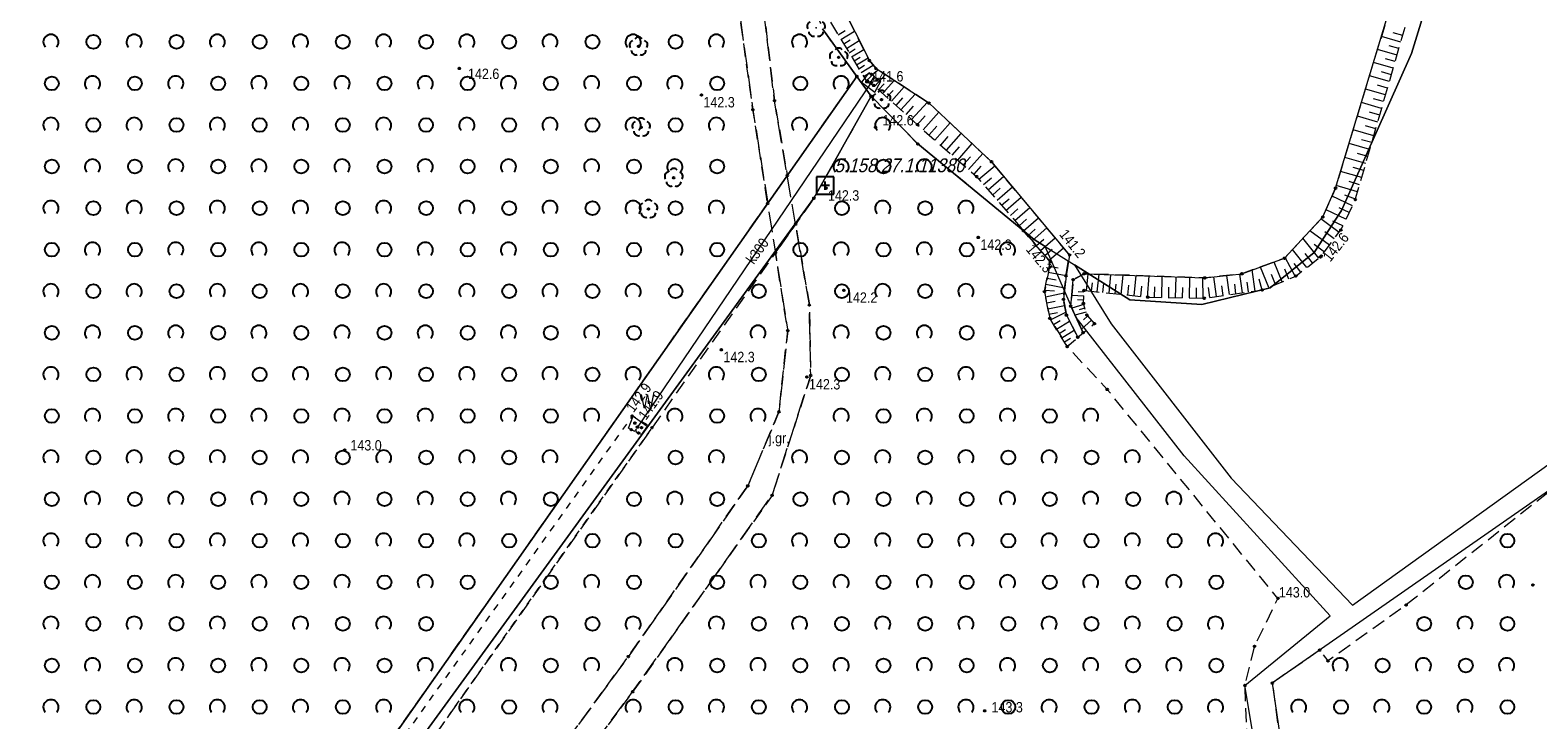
# Model space of a CAD drawing. Header units: metres. Extents: x 5548743 to 5556416, y 5707500 to 5714000.
# Tile 168 of 244: x 5554143 to 5554307, y 5710419 to 5710494. Entities that reach past the tile are written whole.
import ezdxf
from ezdxf.enums import TextEntityAlignment as Align

# ---------------------------------------------------------------- set-up
doc = ezdxf.new("R2010")
doc.units = ezdxf.units.M
for name, pattern in [('0.75_0.75', [1.5, 0.75, -0.75]), ('1.5_0.75', [2.25, 1.5, -0.75]), ('2.25_0.75', [3, 2.25, -0.75])]:
    doc.linetypes.add(name, pattern=pattern)
doc.layers.get('0').update_dxf_attribs({"color": 2, "lineweight": 5})
doc.styles.get("Standard").update_dxf_attribs({"font": 'Working1250', "width": 0.75})
doc.linetypes.add('otdn_1000', pattern='A,7,0,[21,ksztalty.shx,S=0.7,R=0,X=0,Y=0]', length=7)

# ---------------------------------------------------------------- blocks, each defined once
blk = doc.blocks.new('PW01')
at = {"linetype": 'Continuous', "lineweight": 13}
h = blk.add_hatch(color=0, dxfattribs=at)
edge = h.paths.add_edge_path()
edge.add_arc((0, 0), 0.18, 0, 360)
blk = doc.blocks.new('OP021')
at = {"linetype": 'Continuous', "lineweight": 13}
h = blk.add_hatch(color=0, dxfattribs=at)
edge = h.paths.add_edge_path()
edge.add_arc((0, 0), 0.1, 0, 360)
at = {"color": 0, "linetype": 'Continuous', "lineweight": -3}
for centre, start, end in [((-0.476, 0.154), 110.388, 213.756), ((0, 0.5), 38.316, 141.684), ((0.476, 0.154), 326.244, 69.612), ((-0.294, -0.404), 182.272, 285.64), ((0.294, -0.404), 254.36, 357.728), ((0.294, -0.404), 254.36, 357.728)]:
    blk.add_arc(centre, 0.5, start, end, dxfattribs=at)
blk = doc.blocks.new('OTZK1')
at = {"color": 0, "linetype": 'Continuous'}
blk.add_circle((0, 0), 0.75, dxfattribs=at)
blk = doc.blocks.new('OTZK2')
at = {"color": 0, "linetype": 'Continuous'}
blk.add_arc((0, 0), 0.825, 318.85, 221.162, dxfattribs=at)
blk = doc.blocks.new('PIKIETAW1891')
at = {"color": 0}
blk.add_circle((0, 0), 0.09, dxfattribs=at)
blk = doc.blocks.new('OSSP')
at = {"color": 0}
for p, q in [((-0.939, 0.938), (-0.939, -0.938)), ((-0.939, 0.938), (-0.939, -0.938)), ((0.936, 0.938), (-0.939, 0.938)), ((0.936, 0.938), (-0.939, 0.938)), ((0.45, 0), (-0.45, 0)), ((0.45, 0), (-0.45, 0)), ((0, -0.45), (0, 0.45)), ((0, -0.45), (0, 0.45)), ((0.936, -0.938), (0.936, 0.938)), ((0.936, -0.938), (0.936, 0.938)), ((-0.939, -0.938), (0.936, -0.938)), ((-0.939, -0.938), (0.936, -0.938))]:
    blk.add_line(p, q, dxfattribs=at)

msp = doc.modelspace()

# ---------------------------------------------------------------- linework, layer by layer
at = {"layer": '000 Inne (niezydentyfikowane)', "color": 7, "linetype": 'CONTINUOUS', "lineweight": 18, "flags": 128}
for points in [[(5554230.9, 5710493.53), (5554231.65, 5710493.99)], [(5554231.21, 5710493.02), (5554232.67, 5710493.92)], [(5554231.51, 5710492.53), (5554232.22, 5710492.96)], [(5554231.8, 5710492.05), (5554233.19, 5710492.9)], [(5554291.79, 5710492.73), (5554289.68, 5710493.34)], [(5554291.99, 5710493.44), (5554290.94, 5710493.74)], [(5554232.09, 5710491.58), (5554232.76, 5710492)], [(5554232.36, 5710491.13), (5554233.67, 5710491.93)], [(5554232.63, 5710490.69), (5554233.27, 5710491.08)], [(5554232.89, 5710490.26), (5554234.14, 5710491.02)], [(5554291.38, 5710491.32), (5554289.25, 5710491.93)], [(5554291.58, 5710492.03), (5554290.52, 5710492.33)], [(5554233.15, 5710489.84), (5554233.77, 5710490.22)], [(5554233.4, 5710489.43), (5554234.7, 5710490.22)], [(5554233.66, 5710489), (5554234.35, 5710489.42)], [(5554233.94, 5710488.55), (5554235.22, 5710489.71)], [(5554290.97, 5710489.89), (5554288.83, 5710490.51)], [(5554290.76, 5710489.18), (5554289.68, 5710489.49)], [(5554291.17, 5710490.61), (5554290.11, 5710490.91)], [(5554234.38, 5710488.23), (5554234.8, 5710488.97)], [(5554234.86, 5710487.94), (5554236, 5710489.2)], [(5554235.28, 5710487.56), (5554235.88, 5710488.22)], [(5554235.72, 5710487.17), (5554236.98, 5710488.56)], [(5554236.66, 5710486.32), (5554238.05, 5710487.87)], [(5554290.55, 5710488.46), (5554288.39, 5710489.08)], [(5554290.34, 5710487.73), (5554289.26, 5710488.05)], [(5554236.18, 5710486.75), (5554236.84, 5710487.49)], [(5554237.17, 5710485.86), (5554237.9, 5710486.68)], [(5554237.7, 5710485.38), (5554239.24, 5710487.09)], [(5554238.85, 5710484.34), (5554240.56, 5710486.24)], [(5554289.71, 5710485.55), (5554287.52, 5710486.18)], [(5554290.13, 5710487.01), (5554287.96, 5710487.63)], [(5554289.92, 5710486.28), (5554288.83, 5710486.59)], [(5554238.26, 5710484.88), (5554239.07, 5710485.78)], [(5554239.47, 5710483.78), (5554240.33, 5710484.74)], [(5554240.12, 5710483.22), (5554241.79, 5710485.14)], [(5554289.29, 5710484.07), (5554287.08, 5710484.71)], [(5554289.5, 5710484.81), (5554288.4, 5710485.13)], [(5554240.75, 5710482.67), (5554241.58, 5710483.61)], [(5554241.38, 5710482.11), (5554243.02, 5710483.98)], [(5554242.63, 5710481.03), (5554244.22, 5710482.85)], [(5554288.86, 5710482.59), (5554286.63, 5710483.23)], [(5554289.07, 5710483.33), (5554287.96, 5710483.65)], [(5554242.01, 5710481.57), (5554242.82, 5710482.49)], [(5554243.24, 5710480.49), (5554244.03, 5710481.39)], [(5554243.84, 5710479.96), (5554245.4, 5710481.74)], [(5554288.42, 5710481.09), (5554286.18, 5710481.74)], [(5554288.64, 5710481.84), (5554287.52, 5710482.16)], [(5554244.44, 5710479.44), (5554245.21, 5710480.32)], [(5554245.02, 5710478.93), (5554246.55, 5710480.67)], [(5554287.99, 5710479.58), (5554285.72, 5710480.24)], [(5554288.21, 5710480.34), (5554287.08, 5710480.66)], [(5554245.61, 5710478.42), (5554246.36, 5710479.28)], [(5554246.14, 5710477.88), (5554247.85, 5710479.35)], [(5554246.64, 5710477.31), (5554247.49, 5710478.04)], [(5554247.13, 5710476.74), (5554248.82, 5710478.2)], [(5554287.55, 5710478.06), (5554285.27, 5710478.72)], [(5554287.77, 5710478.82), (5554286.63, 5710479.15)], [(5554247.61, 5710476.17), (5554248.45, 5710476.9)], [(5554248.1, 5710475.61), (5554249.77, 5710477.06)], [(5554287.11, 5710476.52), (5554284.8, 5710477.19)], [(5554287.33, 5710477.29), (5554286.18, 5710477.63)], [(5554248.58, 5710475.06), (5554249.41, 5710475.77)], [(5554249.06, 5710474.5), (5554250.72, 5710475.93)], [(5554249.54, 5710473.95), (5554250.36, 5710474.66)], [(5554250.01, 5710473.4), (5554251.65, 5710474.81)], [(5554286.54, 5710475), (5554284.34, 5710476.05)], [(5554286.2, 5710474.27), (5554285.1, 5710474.79)], [(5554286.88, 5710475.74), (5554285.72, 5710476.14)], [(5554250.49, 5710472.85), (5554251.3, 5710473.56)], [(5554250.96, 5710472.31), (5554252.58, 5710473.71)], [(5554285.1, 5710472.12), (5554283.14, 5710473.58)], [(5554285.85, 5710473.55), (5554283.69, 5710474.58)], [(5554285.51, 5710472.83), (5554284.44, 5710473.34)], [(5554251.42, 5710471.77), (5554252.23, 5710472.46)], [(5554251.89, 5710471.23), (5554253.49, 5710472.62)], [(5554252.81, 5710470.16), (5554254.4, 5710471.53)], [(5554282.91, 5710469.35), (5554281.2, 5710471.49)], [(5554284.06, 5710470.73), (5554281.95, 5710472.3)], [(5554284.59, 5710471.44), (5554283.57, 5710472.2)], [(5554252.35, 5710470.7), (5554253.15, 5710471.38)], [(5554253.27, 5710469.63), (5554254.06, 5710470.32)], [(5554253.72, 5710469.11), (5554255.29, 5710470.46)], [(5554281.6, 5710468.32), (5554280.07, 5710470.27)], [(5554282.24, 5710468.82), (5554281.43, 5710469.84)], [(5554283.51, 5710470), (5554282.42, 5710470.82)], [(5554253.77, 5710468.47), (5554254.72, 5710468.29)], [(5554277.5, 5710466.18), (5554276.59, 5710468.38)], [(5554278.95, 5710466.79), (5554278.07, 5710468.92)], [(5554279.67, 5710467.08), (5554279.23, 5710468.13)], [(5554280.37, 5710467.38), (5554279.26, 5710469.4)], [(5554280.98, 5710467.83), (5554280.26, 5710468.76)], [(5554253.39, 5710466.53), (5554255.42, 5710466.13)], [(5554253.52, 5710467.18), (5554254.5, 5710466.99)], [(5554253.64, 5710467.83), (5554255.57, 5710467.45)], [(5554257.77, 5710465.81), (5554257.96, 5710467.63)], [(5554258.33, 5710465.75), (5554258.43, 5710466.68)], [(5554258.94, 5710465.69), (5554259.13, 5710467.59)], [(5554259.56, 5710465.63), (5554259.66, 5710466.6)], [(5554260.21, 5710465.56), (5554260.41, 5710467.55)], [(5554260.86, 5710465.49), (5554260.97, 5710466.51)], [(5554261.54, 5710465.42), (5554261.76, 5710467.5)], [(5554262.93, 5710465.27), (5554263.16, 5710467.46)], [(5554264.39, 5710465.12), (5554264.55, 5710467.41)], [(5554265.91, 5710465.09), (5554265.96, 5710467.36)], [(5554267.42, 5710465.06), (5554267.47, 5710467.31)], [(5554268.92, 5710465.03), (5554268.96, 5710467.26)], [(5554270.4, 5710465), (5554270.38, 5710467.21)], [(5554271.85, 5710465.19), (5554271.55, 5710467.31)], [(5554273.26, 5710465.39), (5554272.96, 5710467.47)], [(5554273.95, 5710465.49), (5554273.81, 5710466.52)], [(5554274.64, 5710465.59), (5554274.35, 5710467.62)], [(5554275.32, 5710465.68), (5554275.17, 5710466.74)], [(5554276.02, 5710465.78), (5554275.7, 5710468.06)], [(5554276.77, 5710465.89), (5554276.46, 5710467.05)], [(5554278.23, 5710466.49), (5554277.78, 5710467.57)], [(5554253.26, 5710465.86), (5554254.31, 5710465.79)], [(5554253.34, 5710465.17), (5554255.36, 5710465.57)], [(5554257.48, 5710465.23), (5554256.17, 5710465.28)], [(5554257.5, 5710465.67), (5554256.86, 5710465.69)], [(5554262.23, 5710465.35), (5554262.34, 5710466.41)], [(5554263.66, 5710465.2), (5554263.77, 5710466.31)], [(5554265.15, 5710465.11), (5554265.17, 5710466.25)], [(5554266.67, 5710465.08), (5554266.69, 5710466.2)], [(5554268.17, 5710465.05), (5554268.19, 5710466.16)], [(5554269.66, 5710465.02), (5554269.68, 5710466.12)], [(5554271.13, 5710465.09), (5554270.98, 5710466.16)], [(5554272.56, 5710465.29), (5554272.41, 5710466.34)], [(5554253.47, 5710464.49), (5554254.38, 5710464.67)], [(5554253.59, 5710463.87), (5554255.41, 5710464.23)], [(5554253.71, 5710463.26), (5554254.62, 5710463.44)], [(5554253.89, 5710462.68), (5554255.54, 5710463.51)], [(5554257.48, 5710464.33), (5554256.17, 5710463.94)], [(5554257.73, 5710463.51), (5554256.53, 5710463.15)], [(5554257.46, 5710464.78), (5554256.8, 5710464.81)], [(5554257.6, 5710463.92), (5554256.98, 5710463.73)], [(5554254.22, 5710462.15), (5554254.94, 5710462.6)], [(5554254.52, 5710461.66), (5554255.94, 5710462.53)], [(5554254.81, 5710461.18), (5554255.5, 5710461.61)], [(5554258.32, 5710462.62), (5554257.23, 5710461.66)], [(5554257.91, 5710463.08), (5554257.44, 5710462.66)], [(5554255.1, 5710460.72), (5554256.44, 5710461.54)], [(5554255.38, 5710460.27), (5554256.03, 5710460.67)], [(5554255.65, 5710459.83), (5554256.03, 5710460.06)]]:
    msp.add_lwpolyline(points, dxfattribs=at)
at = {"layer": '218-kontur użytku gruntowego', "color": 3, "linetype": 'CONTINUOUS', "lineweight": 18, "flags": 128}
for points in [[(5554292.94, 5710491.5), (5554298.61, 5710509.98)], [(5554298.61, 5710509.98), (5554292.94, 5710491.5)], [(5554229.21, 5710494.16), (5554232.93, 5710489.01)], [(5554232.93, 5710489.01), (5554229.21, 5710494.16)], [(5554285.35, 5710474.51), (5554292.94, 5710491.5)], [(5554292.94, 5710491.5), (5554285.35, 5710474.51)], [(5554232.93, 5710489.01), (5554175.82, 5710407.64)], [(5554175.82, 5710407.64), (5554232.93, 5710489.01)], [(5554232.93, 5710489.01), (5554234.47, 5710486.87)], [(5554234.47, 5710486.87), (5554232.93, 5710489.01)], [(5554228.28, 5710475.83), (5554234.47, 5710486.87)], [(5554234.47, 5710486.87), (5554228.28, 5710475.83)], [(5554234.47, 5710486.87), (5554239.53, 5710481.7)], [(5554239.53, 5710481.7), (5554234.47, 5710486.87)], [(5554239.53, 5710481.7), (5554252.11, 5710471.36)], [(5554252.11, 5710471.36), (5554239.53, 5710481.7)], [(5554177.53, 5710406.03), (5554228.28, 5710475.83)], [(5554228.28, 5710475.83), (5554177.53, 5710406.03)], [(5554282.4, 5710469.95), (5554285.35, 5710474.51)], [(5554285.35, 5710474.51), (5554282.4, 5710469.95)], [(5554252.11, 5710471.36), (5554253.32, 5710470.6)], [(5554253.32, 5710470.6), (5554252.11, 5710471.36)], [(5554253.32, 5710470.6), (5554256.48, 5710468.6)], [(5554256.65, 5710462.93), (5554253.32, 5710470.6)], [(5554277.65, 5710466.12), (5554282.4, 5710469.95)], [(5554282.4, 5710469.95), (5554277.65, 5710466.12)], [(5554256.48, 5710468.6), (5554262.46, 5710464.82)], [(5554262.46, 5710464.82), (5554256.48, 5710468.6)], [(5554256.48, 5710468.6), (5554260.45, 5710462.23)], [(5554270.24, 5710464.32), (5554277.65, 5710466.12)], [(5554277.65, 5710466.12), (5554270.24, 5710464.32)], [(5554262.46, 5710464.82), (5554270.24, 5710464.32)], [(5554270.24, 5710464.32), (5554262.46, 5710464.82)], [(5554268.34, 5710447.95), (5554256.65, 5710462.93)], [(5554260.45, 5710462.23), (5554273.43, 5710445.51)], [(5554286.54, 5710431.79), (5554323.05, 5710458.02)], [(5554321.77, 5710453.88), (5554277.88, 5710423.34)], [(5554284.14, 5710430.63), (5554268.34, 5710447.95)], [(5554273.43, 5710445.51), (5554286.54, 5710431.79)], [(5554274.92, 5710423.09), (5554284.14, 5710430.63)], [(5554278.96, 5710399.01), (5554274.92, 5710423.09)], [(5554277.88, 5710423.34), (5554281.58, 5710398.16)]]:
    msp.add_lwpolyline(points, dxfattribs=at)
at = {"layer": 'jezdnia', "color": 7, "linetype": '2.25_0.75', "lineweight": 18, "flags": 128}
msp.add_lwpolyline([(5554216.16, 5710527.44), (5554217.64, 5710524.46), (5554218.92, 5710520.45), (5554218.33, 5710509.44), (5554221.68, 5710485.42), (5554223.28, 5710475.26), (5554224.12, 5710469.93), (5554225.45, 5710461.49), (5554224.5, 5710452.71), (5554221.13, 5710444.69), (5554208.21, 5710426.22), (5554193.5, 5710406.16), (5554179.46, 5710387.79), (5554162.95, 5710373.05), (5554165.73, 5710371.86), (5554183.07, 5710388.06), (5554192.04, 5710400.08), (5554208.67, 5710422.4), (5554223.76, 5710443.66), (5554227.93, 5710456.64), (5554227.79, 5710464.27), (5554226.3, 5710473.02), (5554225.4, 5710478.28), (5554224.02, 5710486.38), (5554221.12, 5710510.69), (5554221.67, 5710519.63), (5554223.68, 5710524.66), (5554227.29, 5710527.87)], close=True, dxfattribs=at)
at = {"layer": 'przewód kanalizacyjny', "color": 34, "linetype": 'CONTINUOUS', "lineweight": 18, "flags": 128}
msp.add_lwpolyline([(5554234.48, 5710488.35), (5554209.19, 5710451.05)], dxfattribs=at)
at = {"layer": 'rów melioracyjny (poligon)', "color": 7, "linetype": '0.75_0.75', "lineweight": 18, "flags": 128}
msp.add_lwpolyline([(5554147.75, 5710377.65), (5554149.87, 5710375.77), (5554169.13, 5710394.8), (5554177.06, 5710403.36), (5554182.13, 5710410.39), (5554210.77, 5710450.99), (5554208.62, 5710452.26), (5554177.57, 5710408.71), (5554170.44, 5710399.89)], close=True, dxfattribs=at)
at = {"layer": 'skarpa nieumocniona', "color": 7, "linetype": '1.5_0.75', "lineweight": 18, "flags": 128}
for points in [[(5554294.72, 5710520.77), (5554295.03, 5710519.33), (5554295.25, 5710515.36), (5554295.13, 5710513.22), (5554294.57, 5710509.54), (5554284.72, 5710476.91), (5554283.34, 5710473.8), (5554279.2, 5710469.33), (5554274.59, 5710467.65), (5554270.57, 5710467.2), (5554257.51, 5710467.65), (5554256.33, 5710467.01), (5554256.07, 5710464.15), (5554257.41, 5710461.27), (5554258.65, 5710462.25), (5554257.82, 5710463.19), (5554257.45, 5710464.43), (5554257.51, 5710465.84), (5554264.41, 5710465.12), (5554270.51, 5710465), (5554276.79, 5710465.89), (5554280.43, 5710467.4), (5554283.18, 5710469.56), (5554285.3, 5710472.39), (5554286.86, 5710475.67), (5554297.56, 5710512.74), (5554297.82, 5710517.64), (5554297.06, 5710522.06), (5554295.53, 5710525.99), (5554291.69, 5710532.1), (5554288.9, 5710534.57), (5554285.36, 5710536.12), (5554278.18, 5710538.4), (5554273.51, 5710542.21), (5554271.67, 5710540.84), (5554273.23, 5710539.01), (5554275.1, 5710537.11), (5554276.86, 5710536.06), (5554279.77, 5710534.95), (5554286.2, 5710533.01), (5554288.71, 5710531.03), (5554292.78, 5710525.19)], [(5554294.72, 5710520.77), (5554295.03, 5710519.33), (5554295.25, 5710515.36), (5554295.13, 5710513.22), (5554294.57, 5710509.54), (5554284.72, 5710476.91), (5554283.34, 5710473.8), (5554279.2, 5710469.33), (5554274.59, 5710467.65), (5554270.57, 5710467.2), (5554257.51, 5710467.65), (5554256.33, 5710467.01), (5554256.07, 5710464.15), (5554257.41, 5710461.27), (5554258.65, 5710462.25), (5554257.82, 5710463.19), (5554257.45, 5710464.43), (5554257.51, 5710465.84), (5554264.41, 5710465.12), (5554270.51, 5710465), (5554276.79, 5710465.89), (5554280.43, 5710467.4), (5554283.18, 5710469.56), (5554285.3, 5710472.39), (5554286.86, 5710475.67), (5554297.56, 5710512.74), (5554297.82, 5710517.64), (5554297.06, 5710522.06), (5554295.53, 5710525.99), (5554291.69, 5710532.1), (5554288.9, 5710534.57), (5554285.36, 5710536.12), (5554278.18, 5710538.4), (5554273.51, 5710542.21), (5554271.67, 5710540.84), (5554273.23, 5710539.01), (5554275.1, 5710537.11), (5554276.86, 5710536.06), (5554279.77, 5710534.95), (5554286.2, 5710533.01), (5554288.71, 5710531.03), (5554292.78, 5710525.19)], [(5554264.73, 5710528.82), (5554260.84, 5710525.5), (5554255.42, 5710522.11), (5554252.47, 5710520.55), (5554231.05, 5710513.85), (5554227.85, 5710512.43), (5554225.94, 5710510.96), (5554224.89, 5710508.67), (5554224.87, 5710505.33), (5554227.51, 5710499.08), (5554234.01, 5710488.43), (5554234.76, 5710488.03), (5554239.48, 5710483.78), (5554245.89, 5710478.17), (5554253.86, 5710468.95), (5554253.23, 5710465.71), (5554253.8, 5710462.83), (5554255.69, 5710459.76), (5554256.83, 5710460.78), (5554255.61, 5710463.17), (5554255.28, 5710464.89), (5554255.56, 5710467.42), (5554255.95, 5710469.68), (5554247.5, 5710479.77), (5554240.74, 5710486.12), (5554235, 5710489.85), (5554234.28, 5710490.73), (5554228.04, 5710503.1), (5554227.2, 5710506.5), (5554227.68, 5710509.85), (5554229.17, 5710510.96), (5554252.72, 5710518.62), (5554255.52, 5710519.85), (5554261.66, 5710523.69), (5554266.58, 5710527.24), (5554265.79, 5710528.48)], [(5554264.73, 5710528.82), (5554260.84, 5710525.5), (5554255.42, 5710522.11), (5554252.47, 5710520.55), (5554231.05, 5710513.85), (5554227.85, 5710512.43), (5554225.94, 5710510.96), (5554224.89, 5710508.67), (5554224.87, 5710505.33), (5554227.51, 5710499.08), (5554234.01, 5710488.43), (5554234.76, 5710488.03), (5554239.48, 5710483.78), (5554245.89, 5710478.17), (5554253.86, 5710468.95), (5554253.23, 5710465.71), (5554253.8, 5710462.83), (5554255.69, 5710459.76), (5554256.83, 5710460.78), (5554255.61, 5710463.17), (5554255.28, 5710464.89), (5554255.56, 5710467.42), (5554255.95, 5710469.68), (5554247.5, 5710479.77), (5554240.74, 5710486.12), (5554235, 5710489.85), (5554234.28, 5710490.73), (5554228.04, 5710503.1), (5554227.2, 5710506.5), (5554227.68, 5710509.85), (5554229.17, 5710510.96), (5554252.72, 5710518.62), (5554255.52, 5710519.85), (5554261.66, 5710523.69), (5554266.58, 5710527.24), (5554265.79, 5710528.48)]]:
    msp.add_lwpolyline(points, close=True, dxfattribs=at)
at = {"layer": 'woda stojąca', "color": 141, "linetype": 'CONTINUOUS', "lineweight": 18, "flags": 128}
msp.add_lwpolyline([(5554228.04, 5710503.1), (5554234.28, 5710490.73), (5554235, 5710489.85), (5554240.74, 5710486.12), (5554247.5, 5710479.77), (5554255.95, 5710469.68), (5554255.56, 5710467.42), (5554255.28, 5710464.89), (5554255.61, 5710463.17), (5554256.83, 5710460.78), (5554257.41, 5710461.27), (5554256.07, 5710464.15), (5554256.33, 5710467.01), (5554257.51, 5710467.65), (5554270.57, 5710467.2), (5554274.59, 5710467.65), (5554279.2, 5710469.33), (5554283.34, 5710473.8), (5554284.72, 5710476.91), (5554294.57, 5710509.54)], dxfattribs=at)
at = {"layer": 'zadrzewienie  zakrzewienie', "color": 7, "linetype": '1.5_0.75', "lineweight": 18, "flags": 128}
msp.add_lwpolyline([(5554209.66, 5710527.33), (5554207.82, 5710529.44), (5554204.9, 5710528.71), (5554206.09, 5710523.49), (5554153.7, 5710513.41), (5554134.42, 5710494.53), (5554118.35, 5710480.93), (5554090.31, 5710453.78), (5554065.94, 5710439.28), (5554062.65, 5710434.58), (5554056.73, 5710420.22), (5554057.34, 5710394.33), (5554067.25, 5710377.84), (5554072.54, 5710372.5), (5554076.84, 5710370.21), (5554081.11, 5710369.02), (5554094.49, 5710368.64), (5554121.84, 5710367.11), (5554139.34, 5710365.12), (5554149.44, 5710362.8), (5554161.61, 5710358.27), (5554171.52, 5710351.92), (5554179.94, 5710340.44), (5554190.82, 5710314.04), (5554194.32, 5710309.17), (5554195.23, 5710310.03), (5554232.07, 5710343.99), (5554240.55, 5710334.99), (5554265.89, 5710358.74), (5554282.4, 5710349.17), (5554292.48, 5710342.31), (5554304.26, 5710328.81), (5554306.12, 5710338.85), (5554311.76, 5710348.16), (5554320.23, 5710366.98), (5554335.34, 5710405.83), (5554341.01, 5710420.02), (5554341.49, 5710420.99), (5554332.19, 5710433.4), (5554323.12, 5710411.99), (5554323.67, 5710411.09), (5554321.24, 5710410.44), (5554319.33, 5710412.29), (5554329.4, 5710436.75), (5554322.15, 5710453.89), (5554308.96, 5710444.96), (5554292.36, 5710431.8), (5554283.91, 5710425.75), (5554283.01, 5710426.91), (5554277.88, 5710423.34), (5554280.98, 5710399.35), (5554272.92, 5710386.93), (5554262.58, 5710370.41), (5554252.31, 5710361.92), (5554250.75, 5710363.62), (5554261.02, 5710372.02), (5554268.28, 5710383.82), (5554271.9, 5710389.79), (5554278.79, 5710399.71), (5554276, 5710413.8), (5554275.14, 5710417.83), (5554274.92, 5710423.09), (5554275.96, 5710427.32), (5554278.49, 5710432.51), (5554260.02, 5710455.13), (5554255.69, 5710459.76), (5554253.8, 5710462.83), (5554253.23, 5710465.71), (5554253.86, 5710468.95), (5554250.94, 5710472.32), (5554239.53, 5710481.7), (5554234.47, 5710486.87), (5554228.28, 5710475.83), (5554224.12, 5710469.93), (5554226.3, 5710473.02), (5554227.79, 5710464.27), (5554227.93, 5710456.64), (5554223.76, 5710443.66), (5554208.67, 5710422.4), (5554192.04, 5710400.08), (5554183.07, 5710388.06), (5554165.73, 5710371.86), (5554162.95, 5710373.05), (5554179.46, 5710387.79), (5554193.5, 5710406.16), (5554208.21, 5710426.22), (5554221.13, 5710444.69), (5554224.5, 5710452.71), (5554225.45, 5710461.49), (5554224.12, 5710469.93), (5554182.13, 5710410.39), (5554177.06, 5710403.36), (5554169.13, 5710394.8), (5554149.87, 5710375.77), (5554148.35, 5710377.11), (5554147.84, 5710376.61), (5554146.05, 5710378.36), (5554175.82, 5710407.64), (5554232.93, 5710489.01), (5554229.21, 5710494.16), (5554227.51, 5710499.08), (5554224.87, 5710505.33), (5554224.66, 5710509.11), (5554227.53, 5710513.98), (5554233.01, 5710517.44), (5554249.88, 5710523.85), (5554266.47, 5710532.61), (5554271.82, 5710536.43), (5554268.46, 5710539.75), (5554267.34, 5710539.23), (5554267.04, 5710539.62), (5554256.42, 5710534.69), (5554245.39, 5710531.1), (5554234.82, 5710528.9), (5554235.04, 5710527.35), (5554232, 5710526.95), (5554231.74, 5710528.44), (5554227.29, 5710527.87), (5554223.68, 5710524.66), (5554221.67, 5710519.63), (5554221.12, 5710510.69), (5554224.02, 5710486.38), (5554225.4, 5710478.28), (5554223.28, 5710475.26), (5554221.68, 5710485.42), (5554218.33, 5710509.44), (5554218.92, 5710520.45), (5554217.64, 5710524.46), (5554216.16, 5710527.44)], close=True, dxfattribs=at)
at = {"layer": 'ściana oporowa (linia)', "color": 0, "linetype": 'otdn_1000', "lineweight": 18}
for p, q in [((5554234.222, 5710489.414), (5554233.438, 5710488.393)), ((5554234.222, 5710489.414), (5554234.52, 5710489.23)), ((5554233.438, 5710488.393), (5554234.883, 5710487.324)), ((5554234.883, 5710487.324), (5554235.508, 5710488.502)), ((5554235.508, 5710488.502), (5554235.22, 5710488.7)), ((5554208.826, 5710450.61), (5554208.52, 5710450.78)), ((5554208.826, 5710450.61), (5554209.087, 5710450.732)), ((5554209.008, 5710450.841), (5554209.003, 5710450.579)), ((5554209.003, 5710450.579), (5554209.31, 5710450.41)), ((5554209.087, 5710450.732), (5554209.008, 5710450.841))]:
    msp.add_line(p, q, dxfattribs=at)
at = {"layer": 'ściana oporowa (linia)', "color": 0, "lineweight": 18}
for p, q in [((5554234.817, 5710489.046), (5554234.52, 5710489.23)), ((5554234.637, 5710488.736), (5554234.932, 5710488.898)), ((5554234.722, 5710488.647), (5554234.637, 5710488.736)), ((5554234.817, 5710489.046), (5554234.722, 5710488.647)), ((5554234.932, 5710488.898), (5554235.22, 5710488.7)), ((5554208.214, 5710450.95), (5554208.733, 5710452.228)), ((5554208.733, 5710452.228), (5554210.252, 5710451.139)), ((5554208.214, 5710450.95), (5554208.52, 5710450.78)), ((5554209.617, 5710450.241), (5554209.31, 5710450.41)), ((5554210.252, 5710451.139), (5554209.617, 5710450.241))]:
    msp.add_line(p, q, dxfattribs=at)

# ---------------------------------------------------------------- block references
at = {"layer": 'drzewo liściaste', "color": 94, "linetype": 'CONTINUOUS', "lineweight": 18}
for p in [(5554228.52, 5710494.27), (5554209.31, 5710492.26), (5554230.96, 5710491.08), (5554235.6, 5710486.49), (5554209.59, 5710483.5), (5554213.11, 5710478.04), (5554210.38, 5710474.66)]:
    msp.add_blockref('OP021', p, dxfattribs=at)
at = {"layer": 'pikieta naturalna', "color": 7, "linetype": 'CONTINUOUS', "lineweight": 13}
for p in [(5554189.91, 5710489.87), (5554234.48, 5710488.35), (5554216.11, 5710487), (5554234.95, 5710483.5), (5554229.58, 5710476.91), (5554246.06, 5710471.58), (5554255.95, 5710469.68), (5554253.86, 5710468.95), (5554283.08, 5710469.46), (5554231.52, 5710465.86), (5554218.26, 5710459.42), (5554227.52, 5710456.48), (5554208.62, 5710452.26), (5554209.19, 5710451.05), (5554177.51, 5710448.57), (5554306.07, 5710433.96), (5554278.49, 5710432.51), (5554246.76, 5710420.34)]:
    msp.add_blockref('PW01', p, dxfattribs=at)
at = {"layer": 'Punkt roboczy BDOT GESUT K1', "color": 6, "linetype": 'CONTINUOUS', "lineweight": 18}
for p in [(5554209.31, 5710492.26), (5554230.96, 5710491.08), (5554189.91, 5710489.87), (5554234.28, 5710490.73), (5554234.28, 5710490.73), (5554235, 5710489.85), (5554235, 5710489.85), (5554232.93, 5710489.01), (5554234.01, 5710488.43), (5554234.08, 5710488.52), (5554234.48, 5710488.35), (5554234.48, 5710488.35), (5554234.52, 5710489.23), (5554234.76, 5710488.03), (5554234.76, 5710488.03), (5554235.22, 5710488.7), (5554216.11, 5710487), (5554224.02, 5710486.38), (5554224.02, 5710486.38), (5554234.47, 5710486.87), (5554235.6, 5710486.49), (5554240.74, 5710486.12), (5554240.74, 5710486.12), (5554221.68, 5710485.42), (5554221.68, 5710485.42), (5554209.59, 5710483.5), (5554234.95, 5710483.5), (5554239.48, 5710483.78), (5554239.53, 5710481.7), (5554247.5, 5710479.77), (5554247.5, 5710479.77), (5554213.11, 5710478.04), (5554225.4, 5710478.28), (5554225.4, 5710478.28), (5554245.89, 5710478.17), (5554229.58, 5710476.91), (5554284.72, 5710476.91), (5554284.72, 5710476.91), (5554210.38, 5710474.66), (5554223.28, 5710475.26), (5554223.28, 5710475.26), (5554228.28, 5710475.83), (5554286.86, 5710475.67), (5554226.3, 5710473.02), (5554226.3, 5710473.02), (5554283.34, 5710473.8), (5554283.34, 5710473.8), (5554246.06, 5710471.58), (5554250.94, 5710472.32), (5554285.3, 5710472.39), (5554224.12, 5710469.93), (5554224.12, 5710469.93), (5554255.95, 5710469.68), (5554255.95, 5710469.68), (5554255.95, 5710469.68), (5554253.86, 5710468.95), (5554253.86, 5710468.95), (5554253.86, 5710468.95), (5554279.2, 5710469.33), (5554279.2, 5710469.33), (5554283.08, 5710469.46), (5554283.18, 5710469.56), (5554255.56, 5710467.42), (5554255.56, 5710467.42), (5554256.33, 5710467.01), (5554256.33, 5710467.01), (5554257.51, 5710467.65), (5554257.51, 5710467.65), (5554270.57, 5710467.2), (5554270.57, 5710467.2), (5554274.59, 5710467.65), (5554274.59, 5710467.65), (5554280.43, 5710467.4), (5554231.52, 5710465.86), (5554253.23, 5710465.71), (5554253.23, 5710465.71), (5554255.28, 5710464.89), (5554255.28, 5710464.89), (5554257.51, 5710465.84), (5554264.41, 5710465.12), (5554270.51, 5710465), (5554276.79, 5710465.89), (5554227.79, 5710464.27), (5554227.79, 5710464.27), (5554255.61, 5710463.17), (5554255.61, 5710463.17), (5554256.07, 5710464.15), (5554256.07, 5710464.15), (5554257.45, 5710464.43), (5554257.82, 5710463.19), (5554253.8, 5710462.83), (5554253.8, 5710462.83), (5554258.65, 5710462.25), (5554225.45, 5710461.49), (5554225.45, 5710461.49), (5554256.83, 5710460.78), (5554256.83, 5710460.78), (5554257.41, 5710461.27), (5554257.41, 5710461.27), (5554218.26, 5710459.42), (5554255.69, 5710459.76), (5554255.69, 5710459.76), (5554227.93, 5710456.64), (5554227.93, 5710456.64), (5554227.52, 5710456.48), (5554260.02, 5710455.13), (5554208.62, 5710452.26), (5554208.62, 5710452.26), (5554224.5, 5710452.71), (5554224.5, 5710452.71), (5554208.52, 5710450.78), (5554208.91, 5710451.48), (5554209.19, 5710451.05), (5554209.19, 5710451.05), (5554209.31, 5710450.41), (5554209.63, 5710450.99), (5554210.77, 5710450.99), (5554177.51, 5710448.57), (5554221.13, 5710444.69), (5554221.13, 5710444.69), (5554223.76, 5710443.66), (5554223.76, 5710443.66), (5554306.07, 5710433.96), (5554278.49, 5710432.51), (5554278.49, 5710432.51), (5554292.36, 5710431.8), (5554275.96, 5710427.32), (5554208.21, 5710426.22), (5554208.21, 5710426.22), (5554283.01, 5710426.91), (5554283.91, 5710425.75), (5554208.67, 5710422.4), (5554208.67, 5710422.4), (5554274.92, 5710423.09), (5554277.88, 5710423.34), (5554246.76, 5710420.34)]:
    msp.add_blockref('PIKIETAW1891', p, dxfattribs=at)
at = {"layer": 'Szczegółowa osnowa geodezyjna pozioma', "color": 7, "linetype": 'CONTINUOUS', "lineweight": 13}
msp.add_blockref('OSSP', (5554229.502, 5710477.187), dxfattribs=at)
at = {"layer": 'zadrzewienie  zakrzewienie', "color": 7, "linetype": 'CONTINUOUS', "lineweight": 18}
for name, p in [('OTZK2', (5554145.729, 5710492.722)), ('OTZK1', (5554150.316, 5710492.756)), ('OTZK2', (5554154.729, 5710492.722)), ('OTZK1', (5554159.316, 5710492.756)), ('OTZK2', (5554163.729, 5710492.722)), ('OTZK1', (5554168.316, 5710492.756)), ('OTZK2', (5554172.729, 5710492.722)), ('OTZK1', (5554177.316, 5710492.756)), ('OTZK2', (5554181.729, 5710492.722)), ('OTZK1', (5554186.316, 5710492.756)), ('OTZK2', (5554190.729, 5710492.722)), ('OTZK1', (5554195.316, 5710492.756)), ('OTZK2', (5554199.729, 5710492.722)), ('OTZK1', (5554204.316, 5710492.756)), ('OTZK2', (5554208.729, 5710492.722)), ('OTZK1', (5554213.316, 5710492.756)), ('OTZK2', (5554217.729, 5710492.722)), ('OTZK2', (5554226.729, 5710492.722)), ('OTZK1', (5554145.816, 5710488.256)), ('OTZK2', (5554150.229, 5710488.222)), ('OTZK1', (5554154.816, 5710488.256)), ('OTZK2', (5554159.229, 5710488.222)), ('OTZK1', (5554163.816, 5710488.256)), ('OTZK2', (5554168.229, 5710488.222)), ('OTZK1', (5554172.816, 5710488.256)), ('OTZK2', (5554177.229, 5710488.222)), ('OTZK1', (5554181.816, 5710488.256)), ('OTZK2', (5554186.229, 5710488.222)), ('OTZK1', (5554190.816, 5710488.256)), ('OTZK2', (5554195.229, 5710488.222)), ('OTZK1', (5554199.816, 5710488.256)), ('OTZK2', (5554204.229, 5710488.222)), ('OTZK1', (5554208.816, 5710488.256)), ('OTZK2', (5554213.229, 5710488.222)), ('OTZK1', (5554217.816, 5710488.256)), ('OTZK1', (5554226.816, 5710488.256)), ('OTZK2', (5554231.229, 5710488.222)), ('OTZK2', (5554145.729, 5710483.722)), ('OTZK1', (5554150.316, 5710483.756)), ('OTZK2', (5554154.729, 5710483.722)), ('OTZK1', (5554159.316, 5710483.756)), ('OTZK2', (5554163.729, 5710483.722)), ('OTZK1', (5554168.316, 5710483.756)), ('OTZK2', (5554172.729, 5710483.722)), ('OTZK1', (5554177.316, 5710483.756)), ('OTZK2', (5554181.729, 5710483.722)), ('OTZK1', (5554186.316, 5710483.756)), ('OTZK2', (5554190.729, 5710483.722)), ('OTZK1', (5554195.316, 5710483.756)), ('OTZK2', (5554199.729, 5710483.722)), ('OTZK1', (5554204.316, 5710483.756)), ('OTZK2', (5554208.729, 5710483.722)), ('OTZK1', (5554213.316, 5710483.756)), ('OTZK2', (5554217.729, 5710483.722)), ('OTZK2', (5554226.729, 5710483.722)), ('OTZK2', (5554235.729, 5710483.722)), ('OTZK1', (5554145.816, 5710479.256)), ('OTZK2', (5554150.229, 5710479.222)), ('OTZK1', (5554154.816, 5710479.256)), ('OTZK2', (5554159.229, 5710479.222)), ('OTZK1', (5554163.816, 5710479.256)), ('OTZK2', (5554168.229, 5710479.222)), ('OTZK1', (5554172.816, 5710479.256)), ('OTZK2', (5554177.229, 5710479.222)), ('OTZK1', (5554181.816, 5710479.256)), ('OTZK2', (5554186.229, 5710479.222)), ('OTZK1', (5554190.816, 5710479.256)), ('OTZK2', (5554195.229, 5710479.222)), ('OTZK1', (5554199.816, 5710479.256)), ('OTZK2', (5554204.229, 5710479.222)), ('OTZK1', (5554208.816, 5710479.256)), ('OTZK2', (5554213.229, 5710479.222)), ('OTZK1', (5554217.816, 5710479.256)), ('OTZK2', (5554231.229, 5710479.222)), ('OTZK1', (5554235.816, 5710479.256)), ('OTZK2', (5554240.229, 5710479.222)), ('OTZK2', (5554145.729, 5710474.722)), ('OTZK1', (5554150.316, 5710474.756)), ('OTZK2', (5554154.729, 5710474.722)), ('OTZK1', (5554159.316, 5710474.756)), ('OTZK2', (5554163.729, 5710474.722)), ('OTZK1', (5554168.316, 5710474.756)), ('OTZK2', (5554172.729, 5710474.722)), ('OTZK1', (5554177.316, 5710474.756)), ('OTZK2', (5554181.729, 5710474.722)), ('OTZK1', (5554186.316, 5710474.756)), ('OTZK2', (5554190.729, 5710474.722)), ('OTZK1', (5554195.316, 5710474.756)), ('OTZK2', (5554199.729, 5710474.722)), ('OTZK1', (5554204.316, 5710474.756)), ('OTZK2', (5554208.729, 5710474.722)), ('OTZK1', (5554213.316, 5710474.756)), ('OTZK2', (5554217.729, 5710474.722)), ('OTZK1', (5554231.316, 5710474.756)), ('OTZK2', (5554235.729, 5710474.722)), ('OTZK1', (5554240.316, 5710474.756)), ('OTZK2', (5554244.729, 5710474.722)), ('OTZK1', (5554145.816, 5710470.256)), ('OTZK2', (5554150.229, 5710470.222)), ('OTZK1', (5554154.816, 5710470.256)), ('OTZK2', (5554159.229, 5710470.222)), ('OTZK1', (5554163.816, 5710470.256)), ('OTZK2', (5554168.229, 5710470.222)), ('OTZK1', (5554172.816, 5710470.256)), ('OTZK2', (5554177.229, 5710470.222)), ('OTZK1', (5554181.816, 5710470.256)), ('OTZK2', (5554186.229, 5710470.222)), ('OTZK1', (5554190.816, 5710470.256)), ('OTZK2', (5554195.229, 5710470.222)), ('OTZK1', (5554199.816, 5710470.256)), ('OTZK2', (5554204.229, 5710470.222)), ('OTZK1', (5554208.816, 5710470.256)), ('OTZK2', (5554213.229, 5710470.222)), ('OTZK1', (5554217.816, 5710470.256)), ('OTZK1', (5554226.816, 5710470.256)), ('OTZK2', (5554231.229, 5710470.222)), ('OTZK1', (5554235.816, 5710470.256)), ('OTZK2', (5554240.229, 5710470.222)), ('OTZK1', (5554244.816, 5710470.256)), ('OTZK2', (5554249.229, 5710470.222)), ('OTZK2', (5554145.729, 5710465.722)), ('OTZK1', (5554150.316, 5710465.756)), ('OTZK2', (5554154.729, 5710465.722)), ('OTZK1', (5554159.316, 5710465.756)), ('OTZK2', (5554163.729, 5710465.722)), ('OTZK1', (5554168.316, 5710465.756)), ('OTZK2', (5554172.729, 5710465.722)), ('OTZK1', (5554177.316, 5710465.756)), ('OTZK2', (5554181.729, 5710465.722)), ('OTZK1', (5554186.316, 5710465.756)), ('OTZK2', (5554190.729, 5710465.722)), ('OTZK1', (5554195.316, 5710465.756)), ('OTZK2', (5554199.729, 5710465.722)), ('OTZK1', (5554204.316, 5710465.756)), ('OTZK2', (5554208.729, 5710465.722)), ('OTZK1', (5554213.316, 5710465.756)), ('OTZK1', (5554222.316, 5710465.756)), ('OTZK1', (5554231.316, 5710465.756)), ('OTZK2', (5554235.729, 5710465.722)), ('OTZK1', (5554240.316, 5710465.756)), ('OTZK2', (5554244.729, 5710465.722)), ('OTZK1', (5554249.316, 5710465.756)), ('OTZK1', (5554145.816, 5710461.256)), ('OTZK2', (5554150.229, 5710461.222)), ('OTZK1', (5554154.816, 5710461.256)), ('OTZK2', (5554159.229, 5710461.222)), ('OTZK1', (5554163.816, 5710461.256)), ('OTZK2', (5554168.229, 5710461.222)), ('OTZK1', (5554172.816, 5710461.256)), ('OTZK2', (5554177.229, 5710461.222)), ('OTZK1', (5554181.816, 5710461.256)), ('OTZK2', (5554186.229, 5710461.222)), ('OTZK1', (5554190.816, 5710461.256)), ('OTZK2', (5554195.229, 5710461.222)), ('OTZK1', (5554199.816, 5710461.256)), ('OTZK2', (5554204.229, 5710461.222)), ('OTZK1', (5554208.816, 5710461.256)), ('OTZK2', (5554222.229, 5710461.222)), ('OTZK2', (5554231.229, 5710461.222)), ('OTZK1', (5554235.816, 5710461.256)), ('OTZK2', (5554240.229, 5710461.222)), ('OTZK1', (5554244.816, 5710461.256)), ('OTZK2', (5554249.229, 5710461.222)), ('OTZK2', (5554145.729, 5710456.722)), ('OTZK1', (5554150.316, 5710456.756)), ('OTZK2', (5554154.729, 5710456.722)), ('OTZK1', (5554159.316, 5710456.756)), ('OTZK2', (5554163.729, 5710456.722)), ('OTZK1', (5554168.316, 5710456.756)), ('OTZK2', (5554172.729, 5710456.722)), ('OTZK1', (5554177.316, 5710456.756)), ('OTZK2', (5554181.729, 5710456.722)), ('OTZK1', (5554186.316, 5710456.756)), ('OTZK2', (5554190.729, 5710456.722)), ('OTZK1', (5554195.316, 5710456.756)), ('OTZK2', (5554199.729, 5710456.722)), ('OTZK1', (5554204.316, 5710456.756)), ('OTZK2', (5554208.729, 5710456.722)), ('OTZK2', (5554217.729, 5710456.722)), ('OTZK1', (5554222.316, 5710456.756)), ('OTZK1', (5554231.316, 5710456.756)), ('OTZK2', (5554235.729, 5710456.722)), ('OTZK1', (5554240.316, 5710456.756)), ('OTZK2', (5554244.729, 5710456.722)), ('OTZK1', (5554249.316, 5710456.756)), ('OTZK2', (5554253.729, 5710456.722)), ('OTZK1', (5554145.816, 5710452.256)), ('OTZK2', (5554150.229, 5710452.222)), ('OTZK1', (5554154.816, 5710452.256)), ('OTZK2', (5554159.229, 5710452.222)), ('OTZK1', (5554163.816, 5710452.256)), ('OTZK2', (5554168.229, 5710452.222)), ('OTZK1', (5554172.816, 5710452.256)), ('OTZK2', (5554177.229, 5710452.222)), ('OTZK1', (5554181.816, 5710452.256)), ('OTZK2', (5554186.229, 5710452.222)), ('OTZK1', (5554190.816, 5710452.256)), ('OTZK2', (5554195.229, 5710452.222)), ('OTZK1', (5554199.816, 5710452.256)), ('OTZK2', (5554204.229, 5710452.222)), ('OTZK2', (5554213.229, 5710452.222)), ('OTZK1', (5554217.816, 5710452.256)), ('OTZK2', (5554222.229, 5710452.222)), ('OTZK2', (5554231.229, 5710452.222)), ('OTZK1', (5554235.816, 5710452.256)), ('OTZK2', (5554240.229, 5710452.222)), ('OTZK1', (5554244.816, 5710452.256)), ('OTZK2', (5554249.229, 5710452.222)), ('OTZK1', (5554253.816, 5710452.256)), ('OTZK2', (5554258.229, 5710452.222)), ('OTZK2', (5554145.729, 5710447.722)), ('OTZK2', (5554154.729, 5710447.722)), ('OTZK2', (5554163.729, 5710447.722)), ('OTZK2', (5554172.729, 5710447.722)), ('OTZK2', (5554181.729, 5710447.722)), ('OTZK2', (5554190.729, 5710447.722)), ('OTZK2', (5554199.729, 5710447.722)), ('OTZK2', (5554217.729, 5710447.722)), ('OTZK2', (5554226.729, 5710447.722)), ('OTZK2', (5554235.729, 5710447.722)), ('OTZK2', (5554244.729, 5710447.722)), ('OTZK2', (5554253.729, 5710447.722)), ('OTZK2', (5554262.729, 5710447.722)), ('OTZK1', (5554150.316, 5710447.756)), ('OTZK1', (5554159.316, 5710447.756)), ('OTZK1', (5554168.316, 5710447.756)), ('OTZK1', (5554177.316, 5710447.756)), ('OTZK1', (5554186.316, 5710447.756)), ('OTZK1', (5554195.316, 5710447.756)), ('OTZK1', (5554213.316, 5710447.756)), ('OTZK1', (5554231.316, 5710447.756)), ('OTZK1', (5554240.316, 5710447.756)), ('OTZK1', (5554249.316, 5710447.756)), ('OTZK1', (5554258.316, 5710447.756)), ('OTZK1', (5554145.816, 5710443.256)), ('OTZK2', (5554150.229, 5710443.222)), ('OTZK1', (5554154.816, 5710443.256)), ('OTZK2', (5554159.229, 5710443.222)), ('OTZK1', (5554163.816, 5710443.256)), ('OTZK2', (5554168.229, 5710443.222)), ('OTZK1', (5554172.816, 5710443.256)), ('OTZK2', (5554177.229, 5710443.222)), ('OTZK1', (5554181.816, 5710443.256)), ('OTZK2', (5554186.229, 5710443.222)), ('OTZK1', (5554190.816, 5710443.256)), ('OTZK2', (5554195.229, 5710443.222)), ('OTZK1', (5554199.816, 5710443.256)), ('OTZK1', (5554208.816, 5710443.256)), ('OTZK2', (5554213.229, 5710443.222)), ('OTZK1', (5554217.816, 5710443.256)), ('OTZK1', (5554226.816, 5710443.256)), ('OTZK2', (5554231.229, 5710443.222)), ('OTZK1', (5554235.816, 5710443.256)), ('OTZK2', (5554240.229, 5710443.222)), ('OTZK1', (5554244.816, 5710443.256)), ('OTZK2', (5554249.229, 5710443.222)), ('OTZK1', (5554253.816, 5710443.256)), ('OTZK2', (5554258.229, 5710443.222)), ('OTZK1', (5554262.816, 5710443.256)), ('OTZK2', (5554267.229, 5710443.222)), ('OTZK2', (5554145.729, 5710438.722)), ('OTZK1', (5554150.316, 5710438.756)), ('OTZK2', (5554154.729, 5710438.722)), ('OTZK1', (5554159.316, 5710438.756)), ('OTZK2', (5554163.729, 5710438.722)), ('OTZK1', (5554168.316, 5710438.756)), ('OTZK2', (5554172.729, 5710438.722)), ('OTZK1', (5554177.316, 5710438.756)), ('OTZK2', (5554181.729, 5710438.722)), ('OTZK1', (5554186.316, 5710438.756)), ('OTZK2', (5554190.729, 5710438.722)), ('OTZK1', (5554195.316, 5710438.756)), ('OTZK1', (5554204.316, 5710438.756)), ('OTZK2', (5554208.729, 5710438.722)), ('OTZK1', (5554213.316, 5710438.756)), ('OTZK1', (5554222.316, 5710438.756)), ('OTZK2', (5554226.729, 5710438.722)), ('OTZK1', (5554231.316, 5710438.756)), ('OTZK2', (5554235.729, 5710438.722)), ('OTZK1', (5554240.316, 5710438.756)), ('OTZK2', (5554244.729, 5710438.722)), ('OTZK1', (5554249.316, 5710438.756)), ('OTZK2', (5554253.729, 5710438.722)), ('OTZK1', (5554258.316, 5710438.756)), ('OTZK2', (5554262.729, 5710438.722)), ('OTZK1', (5554267.316, 5710438.756)), ('OTZK2', (5554271.729, 5710438.722)), ('OTZK1', (5554303.316, 5710438.756)), ('OTZK1', (5554145.816, 5710434.256)), ('OTZK2', (5554150.229, 5710434.222)), ('OTZK1', (5554154.816, 5710434.256)), ('OTZK2', (5554159.229, 5710434.222)), ('OTZK1', (5554163.816, 5710434.256)), ('OTZK2', (5554168.229, 5710434.222)), ('OTZK1', (5554172.816, 5710434.256)), ('OTZK2', (5554177.229, 5710434.222)), ('OTZK1', (5554181.816, 5710434.256)), ('OTZK2', (5554186.229, 5710434.222)), ('OTZK1', (5554190.816, 5710434.256)), ('OTZK1', (5554199.816, 5710434.256)), ('OTZK2', (5554204.229, 5710434.222)), ('OTZK1', (5554208.816, 5710434.256)), ('OTZK1', (5554217.816, 5710434.256)), ('OTZK2', (5554222.229, 5710434.222)), ('OTZK1', (5554226.816, 5710434.256)), ('OTZK2', (5554231.229, 5710434.222)), ('OTZK1', (5554235.816, 5710434.256)), ('OTZK2', (5554240.229, 5710434.222)), ('OTZK1', (5554244.816, 5710434.256)), ('OTZK2', (5554249.229, 5710434.222)), ('OTZK1', (5554253.816, 5710434.256)), ('OTZK2', (5554258.229, 5710434.222)), ('OTZK1', (5554262.816, 5710434.256)), ('OTZK2', (5554267.229, 5710434.222)), ('OTZK1', (5554271.816, 5710434.256)), ('OTZK1', (5554298.816, 5710434.256)), ('OTZK2', (5554303.229, 5710434.222)), ('OTZK2', (5554145.729, 5710429.722)), ('OTZK2', (5554154.729, 5710429.722)), ('OTZK2', (5554163.729, 5710429.722)), ('OTZK2', (5554172.729, 5710429.722)), ('OTZK2', (5554181.729, 5710429.722)), ('OTZK2', (5554199.729, 5710429.722)), ('OTZK2', (5554208.729, 5710429.722)), ('OTZK2', (5554217.729, 5710429.722)), ('OTZK2', (5554226.729, 5710429.722)), ('OTZK2', (5554235.729, 5710429.722)), ('OTZK2', (5554244.729, 5710429.722)), ('OTZK2', (5554253.729, 5710429.722)), ('OTZK2', (5554262.729, 5710429.722)), ('OTZK2', (5554271.729, 5710429.722)), ('OTZK2', (5554298.729, 5710429.722)), ('OTZK1', (5554150.316, 5710429.756)), ('OTZK1', (5554159.316, 5710429.756)), ('OTZK1', (5554168.316, 5710429.756)), ('OTZK1', (5554177.316, 5710429.756)), ('OTZK1', (5554186.316, 5710429.756)), ('OTZK1', (5554204.316, 5710429.756)), ('OTZK1', (5554222.316, 5710429.756)), ('OTZK1', (5554231.316, 5710429.756)), ('OTZK1', (5554240.316, 5710429.756)), ('OTZK1', (5554249.316, 5710429.756)), ('OTZK1', (5554258.316, 5710429.756)), ('OTZK1', (5554267.316, 5710429.756)), ('OTZK1', (5554294.316, 5710429.756)), ('OTZK1', (5554303.316, 5710429.756)), ('OTZK1', (5554145.816, 5710425.256)), ('OTZK2', (5554150.229, 5710425.222)), ('OTZK1', (5554154.816, 5710425.256)), ('OTZK2', (5554159.229, 5710425.222)), ('OTZK1', (5554163.816, 5710425.256)), ('OTZK2', (5554168.229, 5710425.222)), ('OTZK1', (5554172.816, 5710425.256)), ('OTZK2', (5554177.229, 5710425.222)), ('OTZK1', (5554181.816, 5710425.256)), ('OTZK2', (5554186.229, 5710425.222)), ('OTZK2', (5554195.229, 5710425.222)), ('OTZK1', (5554199.816, 5710425.256)), ('OTZK2', (5554204.229, 5710425.222)), ('OTZK2', (5554213.229, 5710425.222)), ('OTZK1', (5554217.816, 5710425.256)), ('OTZK2', (5554222.229, 5710425.222)), ('OTZK1', (5554226.816, 5710425.256)), ('OTZK2', (5554231.229, 5710425.222)), ('OTZK1', (5554235.816, 5710425.256)), ('OTZK2', (5554240.229, 5710425.222)), ('OTZK1', (5554244.816, 5710425.256)), ('OTZK2', (5554249.229, 5710425.222)), ('OTZK1', (5554253.816, 5710425.256)), ('OTZK2', (5554258.229, 5710425.222)), ('OTZK1', (5554262.816, 5710425.256)), ('OTZK2', (5554267.229, 5710425.222)), ('OTZK1', (5554271.816, 5710425.256)), ('OTZK2', (5554285.229, 5710425.222)), ('OTZK1', (5554289.816, 5710425.256)), ('OTZK2', (5554294.229, 5710425.222)), ('OTZK1', (5554298.816, 5710425.256)), ('OTZK2', (5554303.229, 5710425.222)), ('OTZK2', (5554145.729, 5710420.722)), ('OTZK1', (5554150.316, 5710420.756)), ('OTZK2', (5554154.729, 5710420.722)), ('OTZK1', (5554159.316, 5710420.756)), ('OTZK2', (5554163.729, 5710420.722)), ('OTZK1', (5554168.316, 5710420.756)), ('OTZK2', (5554172.729, 5710420.722)), ('OTZK1', (5554177.316, 5710420.756)), ('OTZK2', (5554181.729, 5710420.722)), ('OTZK2', (5554190.729, 5710420.722)), ('OTZK1', (5554195.316, 5710420.756)), ('OTZK2', (5554199.729, 5710420.722)), ('OTZK2', (5554208.729, 5710420.722)), ('OTZK1', (5554213.316, 5710420.756)), ('OTZK2', (5554217.729, 5710420.722)), ('OTZK1', (5554222.316, 5710420.756)), ('OTZK2', (5554226.729, 5710420.722)), ('OTZK1', (5554231.316, 5710420.756)), ('OTZK2', (5554235.729, 5710420.722)), ('OTZK1', (5554240.316, 5710420.756)), ('OTZK2', (5554244.729, 5710420.722)), ('OTZK1', (5554249.316, 5710420.756)), ('OTZK2', (5554253.729, 5710420.722)), ('OTZK1', (5554258.316, 5710420.756)), ('OTZK2', (5554262.729, 5710420.722)), ('OTZK1', (5554267.316, 5710420.756)), ('OTZK2', (5554271.729, 5710420.722)), ('OTZK2', (5554280.729, 5710420.722)), ('OTZK1', (5554285.316, 5710420.756)), ('OTZK2', (5554289.729, 5710420.722)), ('OTZK1', (5554294.316, 5710420.756)), ('OTZK2', (5554298.729, 5710420.722)), ('OTZK1', (5554303.316, 5710420.756))]:
    msp.add_blockref(name, p, dxfattribs=at)

# ---------------------------------------------------------------- texts
at = {"layer": '210-oznaczenie konturu użytku gruntowego', "color": 3, "linetype": 'CONTINUOUS', "lineweight": 18, "width": 0.79}
msp.add_text('W', height=1.5, dxfattribs=at).set_placement((5554209.52, 5710453.09))
at = {"layer": 'jezdnia-Atr17', "color": 7, "width": 0.9}
msp.add_text('j.gr.', height=1.125, dxfattribs=at).set_placement((5554224.53, 5710449.87), align=Align.MIDDLE_CENTER)
at = {"layer": 'pikieta naturalna-Atr2', "color": 7, "width": 0.9}
for s, p in [('142.6', (5554190.85, 5710488.73)), ('141.6', (5554234.58, 5710488.46)), ('142.6', (5554235.69, 5710483.7)), ('143.0', (5554178.13, 5710448.52)), ('143.0', (5554278.59, 5710432.61)), ('143.3', (5554247.5, 5710420.17))]:
    msp.add_text(s, height=1.125, dxfattribs=at).set_placement(p)
for s, p in [('142.3', (5554216.33, 5710486.78)), ('142.3', (5554229.8, 5710476.69)), ('142.3', (5554246.29, 5710471.36)), ('142.2', (5554231.75, 5710465.63)), ('142.3', (5554218.49, 5710459.2)), ('142.3', (5554227.75, 5710456.25))]:
    msp.add_text(s, height=1.125, dxfattribs=at).set_placement(p, align=Align.TOP_LEFT)
for s, rotation, p in [('141.2', -51.354, (5554254.77, 5710471.89)), ('142.6', 51.77, (5554284.15, 5710468.86)), ('142.3', -50.459, (5554251.16, 5710470.25)), ('142.9', 53.625, (5554208.77, 5710452.56)), ('141.9', 54.557, (5554210.11, 5710451.73))]:
    msp.add_text(s, height=1.125, rotation=rotation, dxfattribs=at).set_placement(p)
at = {"layer": 'przewód kanalizacyjny-Atr1', "color": 34, "width": 0.9}
msp.add_text('k300', height=1.125, rotation=54.557, dxfattribs=at).set_placement((5554221.31, 5710468.93), align=Align.MIDDLE_LEFT)
at = {"layer": 'Szczegółowa osnowa geodezyjna pozioma-Atr103', "color": 7, "oblique": 15, "width": 0.9}
msp.add_text('5.158.27.1.11380', height=1.5, dxfattribs=at).set_placement((5554230.502, 5710478.187), align=Align.BOTTOM_LEFT)

doc.saveas('drawing.dxf')
